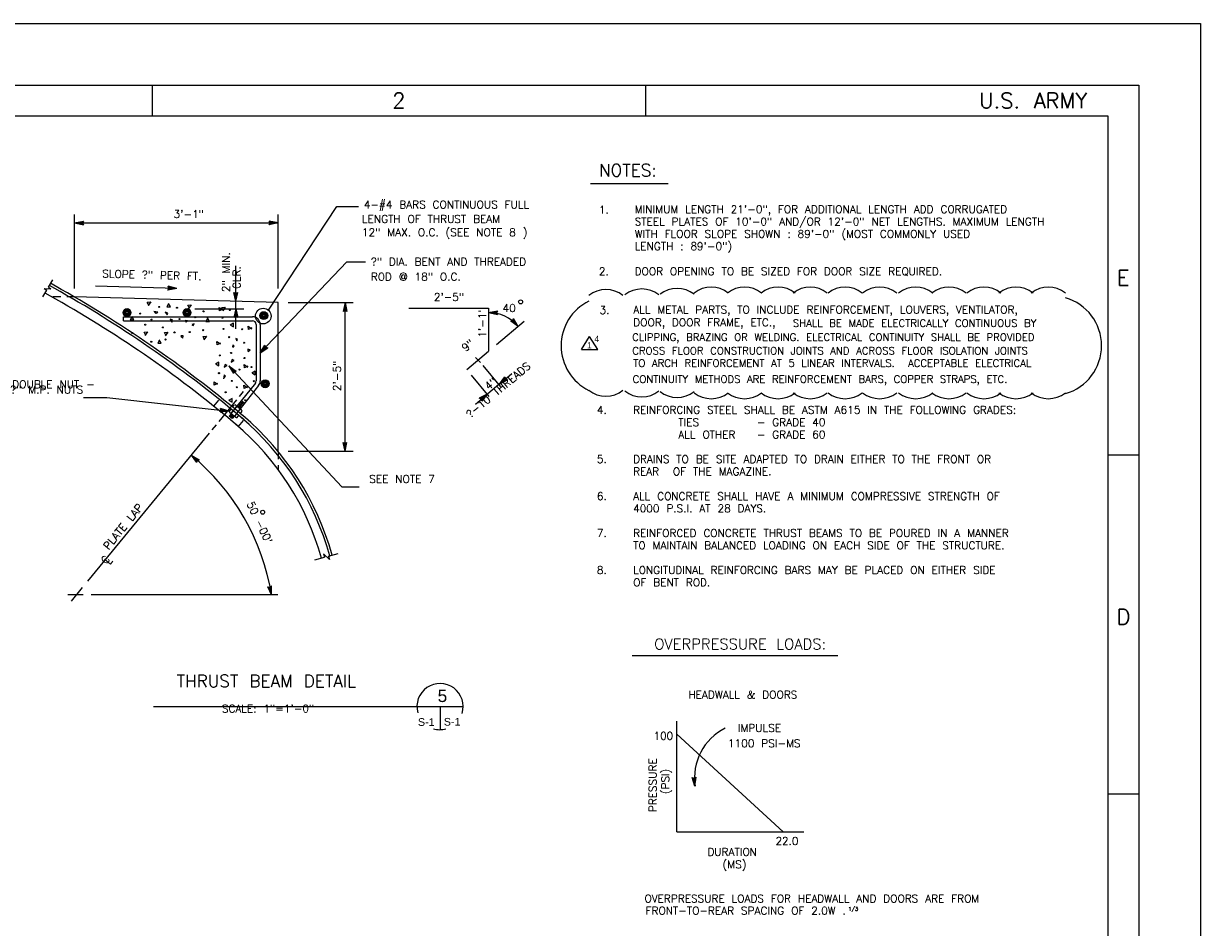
# Model space of a CAD drawing. Extents: x -24.3 to 17.7, y -17.6 to 12.4.
# Tile 14 of 14: x -1.4 to 17.7, y -2.3 to 12.4. Entities that reach past the tile are written whole.
import ezdxf
from ezdxf.enums import TextEntityAlignment as Align

# ---------------------------------------------------------------- set-up
doc = ezdxf.new("R2010")
doc.units = 0
doc.header["$MEASUREMENT"] = 0
doc.linetypes.add('HIDDEN2', pattern=[0.1875, 0.125, -0.0625])
for name, color, linetype in [('01', 7, 'CONTINUOUS'), ('02', 7, 'CONTINUOUS'), ('05', 7, 'CONTINUOUS')]:
    doc.layers.add(name, color=color, linetype=linetype)
doc.styles.add('ARIAL', font='Arial')
doc.styles.add('TXT_SHX', font='txt.shx')

msp = doc.modelspace()

# ---------------------------------------------------------------- linework, layer by layer
at = {"layer": '01', "color": 7, "linetype": 'CONTINUOUS'}
for p, q in [((-24.343, 12.389), (17.657, 12.389)), ((17.657, 12.389), (17.657, -17.611)), ((-23.343, 11.389), (16.657, 11.389)), ((0.657, 11.389), (0.657, 10.889)), ((8.657, 11.389), (8.657, 10.889)), ((16.657, 11.389), (16.657, -16.611)), ((-21.843, 10.889), (16.157, 10.889)), ((16.157, 10.889), (16.157, -16.111)), ((7.766, 9.796), (9.023, 9.796)), ((2.545, 7.736), (3.652, 9.423)), ((3.652, 9.423), (4.004, 9.423)), ((-0.602, 8.088), (-0.602, 9.288)), ((-0.602, 9.153), (-0.458, 9.184)), ((-0.565, 9.153), (-0.471, 9.173)), ((-0.529, 9.153), (-0.484, 9.163)), ((-0.484, 9.163), (-0.488, 9.153)), ((-0.471, 9.173), (-0.48, 9.153)), ((-0.458, 9.184), (-0.472, 9.153)), ((2.7, 9.153), (2.556, 9.184)), ((2.57, 9.153), (2.556, 9.184)), ((2.663, 9.153), (2.569, 9.173)), ((2.578, 9.153), (2.569, 9.173)), ((2.627, 9.153), (2.582, 9.162)), ((2.586, 9.153), (2.582, 9.162)), ((2.7, 8.088), (2.7, 9.288)), ((-0.602, 9.153), (2.7, 9.153)), ((-0.602, 9.153), (-0.458, 9.122)), ((-0.565, 9.153), (-0.471, 9.133)), ((-0.529, 9.153), (-0.484, 9.144)), ((-0.488, 9.153), (-0.484, 9.144)), ((-0.48, 9.153), (-0.471, 9.133)), ((-0.472, 9.153), (-0.458, 9.122)), ((2.7, 9.153), (2.556, 9.122)), ((2.556, 9.122), (2.57, 9.153)), ((2.663, 9.153), (2.569, 9.133)), ((2.569, 9.133), (2.578, 9.153)), ((2.627, 9.153), (2.582, 9.143)), ((2.582, 9.143), (2.586, 9.153)), ((2.013, 7.882), (2.013, 8.458)), ((2.408, 7.045), (3.814, 8.523)), ((3.814, 8.523), (4.117, 8.523)), ((-1.027, 8.11), (-0.956, 8.233)), ((-1.117, 7.952), (-1.052, 8.065)), ((-1.094, 8.091), (-1.052, 8.065)), ((-1.094, 8.091), (-0.985, 8.084)), ((-1.027, 8.11), (-0.985, 8.084)), ((-0.838, 8.04), (-1.011, 8.138)), ((-0.817, 8.076), (-0.99, 8.174)), ((1.057, 8.091), (-0.262, 8.127)), ((0.912, 8.064), (0.927, 8.095)), ((1.057, 8.091), (0.912, 8.064)), ((1.057, 8.091), (0.914, 8.126)), ((0.927, 8.095), (0.914, 8.126)), ((0.926, 8.075), (0.935, 8.094)), ((1.02, 8.092), (0.926, 8.075)), ((1.02, 8.092), (0.927, 8.115)), ((0.935, 8.094), (0.927, 8.115)), ((0.984, 8.093), (0.939, 8.103)), ((0.943, 8.094), (0.939, 8.103)), ((0.939, 8.084), (0.943, 8.094)), ((0.984, 8.093), (0.939, 8.084)), ((2.013, 7.882), (1.982, 8.026)), ((1.982, 8.026), (2.013, 8.012)), ((2.013, 7.882), (2.044, 8.026)), ((2.013, 8.012), (2.044, 8.026)), ((-0.907, 7.918), (-1.08, 8.016)), ((2.7, 7.862), (-0.602, 7.952)), ((2.013, 7.919), (1.993, 8.013)), ((1.993, 8.013), (2.013, 8.004)), ((2.013, 7.955), (2.003, 8)), ((2.003, 8), (2.013, 7.996)), ((2.013, 7.919), (2.033, 8.013)), ((2.013, 8.004), (2.033, 8.013)), ((2.013, 7.955), (2.022, 8)), ((2.013, 7.996), (2.022, 8)), ((2.013, 7.762), (2.013, 7.882)), ((2.7, 5.446), (2.7, 7.862)), ((2.861, 7.862), (3.918, 7.862)), ((3.785, 7.862), (3.754, 7.718)), ((3.785, 5.449), (3.785, 7.862)), ((3.785, 7.862), (3.816, 7.718)), ((1.349, 7.762), (2.145, 7.762)), ((2.013, 7.762), (1.982, 7.618)), ((2.013, 7.725), (1.993, 7.631)), ((2.013, 7.64), (1.993, 7.631)), ((2.013, 7.689), (2.004, 7.644)), ((2.013, 7.648), (2.004, 7.644)), ((2.013, 7.762), (2.044, 7.618)), ((2.013, 7.434), (2.013, 7.762)), ((2.013, 7.725), (2.033, 7.631)), ((2.013, 7.689), (2.023, 7.644)), ((2.023, 7.644), (2.013, 7.648)), ((2.033, 7.631), (2.013, 7.64)), ((3.785, 7.732), (3.754, 7.718)), ((3.785, 7.825), (3.765, 7.731)), ((3.785, 7.74), (3.765, 7.731)), ((3.785, 7.789), (3.776, 7.744)), ((3.785, 7.748), (3.776, 7.744)), ((3.785, 7.825), (3.805, 7.731)), ((3.785, 7.789), (3.795, 7.744)), ((3.795, 7.744), (3.785, 7.748)), ((3.805, 7.731), (3.785, 7.74)), ((3.816, 7.718), (3.785, 7.732)), ((4.819, 7.771), (6.112, 7.771)), ((6.112, 7.771), (6.112, 7.073)), ((6.112, 7.699), (6.256, 7.73)), ((6.112, 7.699), (6.256, 7.668)), ((6.149, 7.699), (6.243, 7.719)), ((6.149, 7.699), (6.243, 7.679)), ((6.185, 7.699), (6.23, 7.709)), ((6.185, 7.699), (6.23, 7.69)), ((6.23, 7.709), (6.226, 7.699)), ((6.226, 7.699), (6.23, 7.69)), ((6.243, 7.719), (6.234, 7.699)), ((6.234, 7.699), (6.243, 7.679)), ((6.256, 7.73), (6.242, 7.699)), ((6.242, 7.699), (6.256, 7.668)), ((0.191, 7.632), (2.283, 7.632)), ((0.191, 7.567), (0.191, 7.632)), ((0.191, 7.567), (2.283, 7.567)), ((2.013, 7.632), (1.982, 7.618)), ((2.044, 7.618), (2.013, 7.632)), ((2.343, 7.507), (2.343, 6.592)), ((2.408, 7.507), (2.408, 6.592)), ((6.242, 7.183), (6.692, 7.56)), ((6.471, 7.56), (6.503, 7.571)), ((6.591, 7.475), (6.471, 7.56)), ((6.488, 7.558), (6.509, 7.565)), ((6.566, 7.502), (6.488, 7.558)), ((6.503, 7.571), (6.517, 7.602)), ((6.504, 7.555), (6.514, 7.559)), ((6.542, 7.529), (6.504, 7.555)), ((6.509, 7.565), (6.517, 7.585)), ((6.514, 7.559), (6.518, 7.568)), ((6.591, 7.475), (6.517, 7.602)), ((6.566, 7.502), (6.517, 7.585)), ((6.542, 7.529), (6.518, 7.568)), ((7.617, 7.1), (7.75, 7.309)), ((7.883, 7.1), (7.75, 7.309)), ((2.408, 7.045), (2.485, 7.171)), ((2.408, 7.045), (2.53, 7.128)), ((2.434, 7.072), (2.484, 7.154)), ((2.434, 7.072), (2.513, 7.126)), ((2.458, 7.098), (2.482, 7.137)), ((2.458, 7.098), (2.496, 7.124)), ((2.482, 7.137), (2.487, 7.128)), ((2.484, 7.154), (2.492, 7.133)), ((2.485, 7.171), (2.498, 7.139)), ((2.487, 7.128), (2.496, 7.124)), ((2.492, 7.133), (2.513, 7.126)), ((2.498, 7.139), (2.53, 7.128)), ((5.758, 6.777), (6.112, 7.073)), ((7.617, 7.1), (7.883, 7.1)), ((5.98, 6.891), (5.901, 6.97)), ((3.732, 4.87), (1.899, 6.834)), ((1.899, 6.834), (2.02, 6.75)), ((1.899, 6.834), (1.975, 6.708)), ((1.924, 6.807), (2.003, 6.752)), ((1.924, 6.807), (1.974, 6.725)), ((1.949, 6.781), (1.973, 6.742)), ((1.949, 6.781), (1.987, 6.755)), ((1.977, 6.751), (1.973, 6.742)), ((1.982, 6.745), (1.974, 6.725)), ((1.988, 6.739), (1.975, 6.708)), ((1.987, 6.755), (1.977, 6.751)), ((2.003, 6.752), (1.982, 6.745)), ((2.02, 6.75), (1.988, 6.739)), ((6.124, 6.338), (5.836, 6.683)), ((6.311, 6.494), (6.023, 6.839)), ((6.287, 6.54), (6.492, 6.713)), ((2.33, 6.554), (2.032, 6.179)), ((2.381, 6.514), (2.084, 6.138)), ((6.101, 6.384), (6.281, 6.535)), ((6.287, 6.54), (6.377, 6.657)), ((6.287, 6.54), (6.417, 6.609)), ((6.315, 6.564), (6.374, 6.64)), ((6.315, 6.564), (6.4, 6.609)), ((6.343, 6.587), (6.371, 6.624)), ((6.343, 6.587), (6.383, 6.609)), ((6.371, 6.624), (6.374, 6.614)), ((6.374, 6.64), (6.38, 6.619)), ((6.374, 6.614), (6.383, 6.609)), ((6.377, 6.657), (6.386, 6.624)), ((6.38, 6.619), (6.4, 6.609)), ((6.386, 6.624), (6.417, 6.609)), ((-0.458, 6.321), (-0.076, 6.321)), ((-0.076, 6.321), (1.907, 6.098)), ((2.074, 6.339), (2.138, 6.417)), ((5.899, 6.215), (6.092, 6.377)), ((6.092, 6.377), (5.962, 6.308)), ((5.992, 6.293), (5.962, 6.308)), ((6.064, 6.353), (5.979, 6.308)), ((5.999, 6.299), (5.979, 6.308)), ((6.036, 6.33), (5.996, 6.308)), ((6.005, 6.304), (5.996, 6.308)), ((6.005, 6.277), (5.999, 6.299)), ((6.092, 6.377), (6.002, 6.261)), ((6.064, 6.353), (6.005, 6.277)), ((6.008, 6.293), (6.005, 6.304)), ((6.036, 6.33), (6.008, 6.293)), ((1.742, 5.934), (2.029, 6.284)), ((1.76, 6.083), (1.778, 6.113)), ((1.907, 6.098), (1.767, 6.145)), ((1.778, 6.113), (1.767, 6.145)), ((1.775, 6.093), (1.786, 6.112)), ((1.87, 6.102), (1.779, 6.133)), ((1.786, 6.112), (1.779, 6.133)), ((1.789, 6.101), (1.794, 6.111)), ((1.834, 6.106), (1.791, 6.12)), ((1.794, 6.111), (1.791, 6.12)), ((1.934, 6.132), (1.907, 6.098)), ((1.962, 6.164), (1.989, 6.198)), ((1.995, 6.138), (2.022, 6.172)), ((2.012, 6.195), (2.105, 6.121)), ((2.09, 6.147), (2.04, 6.187)), ((2.054, 6.091), (2.081, 6.125)), ((2.105, 6.166), (2.055, 6.206)), ((2.084, 6.168), (2.06, 6.187)), ((2.122, 6.187), (2.072, 6.227)), ((2.099, 6.187), (2.075, 6.206)), ((2.139, 6.208), (2.089, 6.248)), ((2.116, 6.208), (2.092, 6.227)), ((2.156, 6.23), (2.106, 6.27)), ((2.133, 6.23), (2.109, 6.249)), ((6.002, 6.261), (5.992, 6.293)), ((1.907, 6.098), (1.76, 6.083)), ((1.87, 6.102), (1.775, 6.093)), ((1.834, 6.106), (1.789, 6.101)), ((1.937, 6.058), (1.906, 6.019)), ((1.956, 5.979), (1.906, 6.019)), ((2.009, 6.001), (1.916, 6.075)), ((1.968, 5.994), (1.918, 6.034)), ((1.949, 5.998), (1.925, 6.017)), ((1.98, 6.009), (1.93, 6.049)), ((1.961, 6.012), (1.937, 6.031)), ((1.967, 6.105), (1.94, 6.071)), ((1.988, 6.018), (1.956, 5.979)), ((2.026, 6.058), (1.999, 6.024)), ((2.059, 6.032), (2.032, 5.998)), ((2.087, 6.064), (2.114, 6.098)), ((-0.384, 3.343), (1.587, 5.745)), ((1.631, 5.798), (1.698, 5.88)), ((3.785, 5.449), (3.754, 5.593)), ((3.754, 5.593), (3.785, 5.579)), ((3.785, 5.486), (3.765, 5.58)), ((3.765, 5.58), (3.785, 5.571)), ((3.785, 5.522), (3.775, 5.567)), ((3.775, 5.567), (3.785, 5.563)), ((3.785, 5.449), (3.816, 5.593)), ((3.785, 5.579), (3.816, 5.593)), ((3.785, 5.486), (3.805, 5.58)), ((3.785, 5.571), (3.805, 5.58)), ((3.785, 5.522), (3.794, 5.567)), ((3.785, 5.563), (3.794, 5.567)), ((1.29, 5.385), (1.418, 5.311)), ((1.29, 5.385), (1.376, 5.265)), ((1.317, 5.36), (1.401, 5.312)), ((1.317, 5.36), (1.374, 5.282)), ((2.861, 5.449), (3.918, 5.449)), ((16.157, 5.389), (16.657, 5.389)), ((1.344, 5.336), (1.372, 5.299)), ((1.344, 5.336), (1.384, 5.313)), ((1.375, 5.309), (1.372, 5.299)), ((1.381, 5.303), (1.374, 5.282)), ((1.384, 5.313), (1.375, 5.309)), ((1.386, 5.298), (1.376, 5.265)), ((1.401, 5.312), (1.381, 5.303)), ((1.418, 5.311), (1.386, 5.298)), ((3.732, 4.87), (4.016, 4.87)), ((3.297, 3.687), (3.45, 3.729)), ((3.435, 3.786), (3.45, 3.729)), ((3.532, 3.691), (3.435, 3.786)), ((3.517, 3.748), (3.672, 3.791)), ((3.517, 3.748), (3.532, 3.691)), ((2.592, 3.117), (2.532, 3.251)), ((2.532, 3.251), (2.565, 3.244)), ((2.565, 3.244), (2.592, 3.264)), ((2.567, 3.236), (2.584, 3.249)), ((2.584, 3.153), (2.584, 3.249)), ((2.592, 3.117), (2.592, 3.264)), ((-0.465, 3.117), (-0.711, 3.117)), ((-0.651, 3.018), (-0.472, 3.236)), ((2.694, 3.117), (-0.333, 3.117)), ((2.584, 3.153), (2.545, 3.241)), ((2.545, 3.241), (2.567, 3.236)), ((2.577, 3.188), (2.558, 3.23)), ((2.558, 3.23), (2.568, 3.228)), ((2.568, 3.228), (2.576, 3.234)), ((2.577, 3.188), (2.576, 3.234)), ((8.443, 2.135), (11.775, 2.135)), ((0.68, 1.306), (5.7, 1.306)), ((5.325, 1.306), (5.325, 0.931)), ((9.166, -0.725), (9.166, 1.069)), ((9.166, 0.857), (10.889, -0.725)), ((9.46, 0.017), (9.416, 0.158)), ((9.416, 0.158), (9.448, 0.146)), ((9.457, 0.054), (9.428, 0.146)), ((9.428, 0.146), (9.449, 0.139)), ((9.453, 0.09), (9.439, 0.134)), ((9.439, 0.134), (9.45, 0.131)), ((9.448, 0.146), (9.478, 0.163)), ((9.449, 0.139), (9.468, 0.149)), ((9.45, 0.131), (9.458, 0.135)), ((9.453, 0.09), (9.458, 0.135)), ((9.457, 0.054), (9.468, 0.149)), ((9.46, 0.017), (9.478, 0.163)), ((16.157, -0.111), (16.657, -0.111)), ((9.166, -0.725), (11.224, -0.725))]:
    msp.add_line(p, q, dxfattribs=at)
at = {"layer": '01', "color": 7, "linetype": 'HIDDEN2'}
for p, q in [((-0.602, 7.952), (-0.967, 7.952)), ((1.657, 6.183), (1.773, 6.322)), ((2.032, 6.179), (1.937, 6.059)), ((2.083, 6.139), (1.988, 6.017)), ((2.056, 5.85), (2.172, 5.989)), ((2.7, 5.446), (2.7, 5.154))]:
    msp.add_line(p, q, dxfattribs=at)
at = {"layer": '01', "color": 7, "linetype": 'CONTINUOUS'}
for centre, radius in [((6.632, 7.873), 0.0318), ((0.249, 7.699), 0.0638), ((0.249, 7.699), 0.0532), ((0.249, 7.699), 0.0443), ((0.249, 7.699), 0.0369), ((0.249, 7.699), 0.0308), ((0.249, 7.699), 0.0256), ((0.249, 7.699), 0.0214), ((0.249, 7.699), 0.0178), ((1.222, 7.699), 0.0638), ((1.222, 7.699), 0.0532), ((1.222, 7.699), 0.0443), ((1.222, 7.699), 0.0369), ((1.222, 7.699), 0.0308), ((1.222, 7.699), 0.0256), ((1.222, 7.699), 0.0214), ((1.222, 7.699), 0.0178), ((2.458, 7.642), 0.127), ((2.467, 7.65), 0.0638), ((2.467, 7.65), 0.0532), ((2.467, 7.65), 0.0443), ((2.467, 7.65), 0.0369), ((2.467, 7.65), 0.0308), ((2.467, 7.65), 0.0256), ((2.467, 7.65), 0.0214), ((2.467, 7.65), 0.0178), ((2.489, 6.544), 0.0638), ((2.489, 6.544), 0.0532), ((2.489, 6.544), 0.0443), ((2.489, 6.544), 0.0369), ((2.489, 6.544), 0.0308), ((2.489, 6.544), 0.0256), ((2.489, 6.544), 0.0214), ((2.489, 6.544), 0.0178), ((2.449, 4.46), 0.0318)]:
    msp.add_circle(centre, radius, dxfattribs=at)
for centre, radius, start, end in [((-10.434, -8.887), 19.459, 49.7198, 60.4501), ((-10.434, -8.887), 19.499, 49.7198, 60.4501), ((-10.434, -8.887), 19.318, 49.7198, 60.4501), ((8.097, 7.161), 0.808, 116.384, 243.616), ((15.246, 7.161), 0.808, 286.1137, 74.0676), ((6.112, 7.075), 0.624, 39.8643, 90), ((2.283, 7.507), 0.125, 0, 90), ((2.283, 7.507), 0.06, 0, 90), ((2.283, 6.592), 0.06, 321.5711, 360), ((2.283, 6.592), 0.125, 321.5711, 360), ((1.998, 6.176), 0.0245, 352.6961, 110.8362), ((2.018, 6.107), 0.0655, 16.2747, 86.643), ((2.09, 6.103), 0.0245, 352.6961, 110.8362), ((1.932, 6.094), 0.0245, 172.6961, 290.8362), ((2.003, 6.09), 0.0655, 196.2747, 266.643), ((2.024, 6.021), 0.0245, 172.6961, 290.8362), ((-0.85, 2.529), 4.554, 15.6073, 49.6153), ((-0.85, 2.529), 4.594, 15.6073, 49.6153), ((-0.85, 2.529), 4.414, 15.6073, 49.6153), ((-1.058, 2.529), 3.698, 9.1614, 50.5754), ((5.325, 1.306), 0.375, 342.7089, 195.2686), ((10.355, 0.147), 0.904, 116.5791, 188.2569), ((5.325, 1.306), 0.375, 253.4742, 284.9216)]:
    msp.add_arc(centre, radius, start, end, dxfattribs=at)
at = {"layer": '02', "color": 7, "linetype": 'CONTINUOUS'}
for p, q in [((1.122, 7.314), (1.154, 7.288)), ((2.216, 7.066), (2.244, 7.096))]:
    msp.add_line(p, q, dxfattribs=at)
for points in [[(0.606, 7.812), (0.578, 7.866), (0.634, 7.872), (0.592, 7.812)], [(0.92, 7.84), (0.894, 7.794), (0.952, 7.794), (0.92, 7.848)], [(1.262, 7.768), (1.234, 7.82), (1.29, 7.826), (1.248, 7.768)], [(0.696, 7.704), (0.722, 7.688), (0.746, 7.704), (0.682, 7.714)], [(1.804, 7.756), (1.75, 7.73), (1.744, 7.784), (1.804, 7.744)], [(1.814, 7.728), (1.786, 7.78), (1.842, 7.786), (1.8, 7.728)], [(0.328, 7.624), (0.302, 7.58), (0.36, 7.58), (0.328, 7.634)], [(1.19, 7.566), (1.208, 7.544), (1.23, 7.566), (1.194, 7.57)], [(1.298, 7.498), (1.324, 7.488), (1.338, 7.516), (1.298, 7.504)], [(1.552, 7.602), (1.526, 7.556), (1.584, 7.556), (1.552, 7.612)], [(1.928, 7.496), (1.974, 7.468), (1.974, 7.528), (1.92, 7.496)], [(2.274, 7.452), (2.22, 7.424), (2.216, 7.48), (2.274, 7.438)], [(0.552, 7.328), (0.526, 7.382), (0.58, 7.388), (0.538, 7.328)], [(0.772, 7.248), (0.746, 7.202), (0.804, 7.202), (0.772, 7.256)], [(0.884, 7.324), (0.858, 7.376), (0.912, 7.382), (0.87, 7.324)], [(1.154, 7.284), (1.162, 7.324), (1.122, 7.324)], [(1.508, 7.256), (1.482, 7.31), (1.536, 7.316), (1.494, 7.256)], [(2.032, 7.24), (2.042, 7.268), (2.014, 7.28), (2.028, 7.24)], [(1.764, 7.204), (1.71, 7.178), (1.704, 7.232), (1.764, 7.192)], [(1.964, 7.132), (1.988, 7.152), (1.964, 7.174), (1.96, 7.138)], [(2.248, 7.096), (2.208, 7.106), (2.208, 7.066)], [(1.692, 6.864), (1.736, 6.836), (1.736, 6.896), (1.682, 6.864)], [(1.826, 6.64), (1.844, 6.666), (1.826, 6.688), (1.816, 6.626)], [(2.208, 6.828), (2.154, 6.8), (2.148, 6.856), (2.208, 6.814)], [(2.284, 6.716), (2.328, 6.688), (2.328, 6.748), (2.274, 6.716)], [(1.718, 6.548), (1.664, 6.522), (1.66, 6.576), (1.718, 6.536)], [(2.202, 6.496), (2.148, 6.468), (2.144, 6.524), (2.202, 6.482)], [(1.906, 6.272), (1.952, 6.244), (1.952, 6.304), (1.896, 6.272)]]:
    msp.add_lwpolyline(points, dxfattribs=at)
for points in [[(0.87, 7.704), (0.898, 7.66), (0.912, 7.692)], [(0.95, 7.59), (0.978, 7.544), (0.992, 7.576)], [(1.94, 6.894), (1.986, 6.92), (1.954, 6.936)], [(1.826, 6.814), (1.872, 6.84), (1.84, 6.856)]]:
    msp.add_lwpolyline(points, close=True, dxfattribs=at)
for centre in [(0.463, 7.683), (0.772, 7.791), (1.06, 7.778), (1.491, 7.719), (1.916, 7.74), (0.544, 7.503), (0.647, 7.585), (0.831, 7.459), (1.1, 7.594), (1.356, 7.625), (1.796, 7.615), (0.332, 7.369), (0.871, 7.262), (1.019, 7.378), (1.265, 7.383), (1.485, 7.414), (1.812, 7.434), (1.907, 7.3), (2.117, 7.429), (0.643, 7.226), (2.148, 7.209), (1.753, 7.004), (1.937, 7.044), (2.153, 6.962), (1.74, 6.716), (2.072, 6.774), (2.269, 6.814), (1.947, 6.59), (2.028, 6.488), (2.305, 6.586), (1.848, 6.407), (2.163, 6.276)]:
    msp.add_circle(centre, 0.00867, dxfattribs=at)
at = {"layer": '05', "color": 7, "linetype": 'CONTINUOUS'}
for centre, start, end in [((8.015, 7.624), 51.8163, 128.1837), ((8.598, 7.634), 51.8163, 128.1837), ((9.17, 7.644), 51.8163, 128.1837), ((9.723, 7.664), 51.8163, 128.1837), ((10.263, 7.664), 51.8163, 128.1837), ((10.808, 7.664), 51.8163, 128.1837), ((11.328, 7.664), 51.8163, 128.1837), ((11.894, 7.664), 51.8163, 128.1837), ((12.454, 7.664), 51.8163, 128.1837), ((13.039, 7.664), 51.8163, 128.1837), ((13.579, 7.664), 51.8163, 128.1837), ((14.145, 7.664), 51.8163, 128.1837), ((14.665, 7.664), 51.8163, 128.1837), ((15.19, 7.664), 51.8163, 128.1837), ((8.015, 6.79), 231.8163, 308.1837), ((8.598, 6.78), 231.8163, 308.1837), ((9.17, 6.77), 231.8163, 308.1837), ((9.723, 6.75), 231.8163, 308.1837), ((10.263, 6.75), 231.8163, 308.1837), ((10.808, 6.75), 231.8163, 308.1837), ((11.328, 6.75), 231.8163, 308.1837), ((11.894, 6.75), 231.8163, 308.1837), ((12.454, 6.75), 231.8163, 308.1837), ((13.039, 6.75), 231.8163, 308.1837), ((13.579, 6.75), 231.8163, 308.1837), ((14.145, 6.75), 231.8163, 308.1837), ((14.665, 6.75), 231.8163, 308.1837), ((15.19, 6.75), 231.8163, 308.1837)]:
    msp.add_arc(centre, 0.448, start, end, dxfattribs=at)

# ---------------------------------------------------------------- texts
at = {"layer": '01', "color": 7, "linetype": 'CONTINUOUS', "style": 'TXT_SHX'}
for s, width, p in [('2', 1.002, (4.658, 11.014)), ('E', 1.003, (16.402, 8.139)), ('D', 1.003, (16.408, 2.639))]:
    msp.add_text(s, height=0.25, dxfattribs=dict(at, width=width)).set_placement(p, align=Align.CENTER)
for s, height, p in [('U.S. ARMY', 0.25, (15.822, 11.014)), ('DOUBLE NUT -', 0.125, (-0.275, 6.474))]:
    msp.add_text(s, height=height, dxfattribs=at).set_placement(p, align=Align.RIGHT)
for s, height, p in [('NOTES:', 0.2, (7.903, 9.909)), ('4-#4 BARS CONTINUOUS FULL', 0.125, (4.088, 9.39)), ('1.', 0.125, (7.903, 9.305)), ('MINIMUM LENGTH 21\'-0", FOR ADDITIONAL LENGTH ADD CORRUGATED', 0.125, (8.482, 9.314)), ('LENGTH OF THRUST BEAM', 0.125, (4.059, 9.156)), ('STEEL PLATES OF 10\'-0" AND/OR 12\'-0" NET LENGTHS. MAXIMUM LENGTH', 0.125, (8.482, 9.114)), ('12" MAX. O.C. (SEE NOTE 8 )', 0.125, (4.059, 8.938)), ('WITH FLOOR SLOPE SHOWN : 89\'-0" (MOST COMMONLY USED', 0.125, (8.482, 8.914)), ('LENGTH : 89\'-0")', 0.125, (8.482, 8.714)), ('?" DIA. BENT AND THREADED', 0.125, (4.202, 8.461)), ('2.', 0.125, (7.903, 8.305)), ('DOOR OPENING TO BE SIZED FOR DOOR SIZE REQUIRED.', 0.125, (8.482, 8.305)), ('ROD @ 18" O.C.', 0.125, (4.202, 8.218)), ('3.', 0.125, (7.912, 7.676)), ('ALL METAL PARTS, TO INCLUDE REINFORCEMENT, LOUVERS, VENTILATOR,', 0.125, (8.46, 7.685)), ('DOOR, DOOR FRAME, ETC.,', 0.125, (8.46, 7.477)), ('SHALL BE MADE ELECTRICALLY CONTINUOUS BY', 0.12, (11.047, 7.468)), ('CLIPPING, BRAZING OR WELDING. ELECTRICAL CONTINUITY SHALL BE PROVIDED', 0.12, (8.442, 7.24)), ('CROSS FLOOR CONSTRUCTION JOINTS AND ACROSS FLOOR ISOLATION JOINTS ', 0.12, (8.443, 7.02)), ('TO ARCH REINFORCEMENT AT 5 LINEAR INTERVALS.  ACCEPTABLE ELECTRICAL ', 0.12, (8.459, 6.819)), ('CONTINUITY METHODS ARE REINFORCEMENT BARS, COPPER STRAPS, ETC.', 0.12, (8.449, 6.56)), ('4.', 0.125, (7.868, 6.058)), ('REINFORCING STEEL SHALL BE ASTM A615 IN THE FOLLOWING GRADES:', 0.125, (8.456, 6.058)), ('TIES', 0.125, (9.19, 5.858)), ('- GRADE 40', 0.125, (10.463, 5.858)), ('ALL OTHER', 0.125, (9.19, 5.658)), ('- GRADE 60', 0.125, (10.463, 5.658)), ('5.', 0.125, (7.868, 5.258)), ('DRAINS TO BE SITE ADAPTED TO DRAIN EITHER TO THE FRONT OR', 0.125, (8.456, 5.258)), ('REAR  OF THE MAGAZINE.', 0.125, (8.456, 5.058)), ('6.', 0.125, (7.868, 4.658)), ('ALL CONCRETE SHALL HAVE A MINIMUM COMPRESSIVE STRENGTH OF', 0.125, (8.456, 4.658)), ('4000 P.S.I. AT 28 DAYS.', 0.125, (8.456, 4.458)), ('7.', 0.125, (7.868, 4.058)), ('REINFORCED CONCRETE THRUST BEAMS TO BE POURED IN A MANNER', 0.125, (8.456, 4.058)), ('TO MAINTAIN BALANCED LOADING ON EACH SIDE OF THE STRUCTURE.', 0.125, (8.456, 3.858)), ('8.', 0.125, (7.868, 3.458)), ('LONGITUDINAL REINFORCING BARS MAY BE PLACED ON EITHER SIDE', 0.125, (8.456, 3.458)), ('OF BENT ROD.', 0.125, (8.456, 3.258)), ('IMPULSE', 0.125, (10.154, 0.895)), ('100', 0.125, (8.786, 0.769)), ('1100 PSI-MS', 0.125, (9.995, 0.647)), ('22.0', 0.125, (10.764, -0.937)), ('DURATION', 0.125, (9.661, -1.114)), ('(MS)', 0.125, (9.907, -1.318)), ('OVERPRESSURE LOADS FOR HEADWALL AND DOORS ARE FROM', 0.125, (8.64, -1.871)), ('FRONT-TO-REAR SPACING OF 2.0W .', 0.125, (8.658, -2.069)), ('1/3', 0.06, (11.947, -2.006))]:
    msp.add_text(s, height=height, dxfattribs=at).set_placement(p)
at = {"layer": '01', "color": 7, "linetype": 'CONTINUOUS'}
for s, height, style, p in [('3\'-1"', 0.125, 'TXT_SHX', (1.25, 9.234)), ('2\'-5"', 0.125, 'TXT_SHX', (5.47, 7.889)), ('40', 0.125, 'TXT_SHX', (6.448, 7.709)), ('4', 0.1, 'ARIAL', (7.867, 7.222)), ('1', 0.1, 'ARIAL', (7.748, 7.119)), ('?" M.P. NUTS', 0.125, 'TXT_SHX', (-1.055, 6.387)), ('SEE NOTE 7', 0.125, 'TXT_SHX', (4.71, 4.936)), ('OVERPRESSURE LOADS:', 0.175, 'TXT_SHX', (10.193, 2.233)), ('THRUST BEAM DETAIL', 0.2, 'TXT_SHX', (2.507, 1.621)), ('5', 0.2, 'ARIAL', (5.364, 1.38)), ('HEADWALL & DOORS', 0.125, 'TXT_SHX', (10.236, 1.436)), ('SCALE: 1"=1\'-0"', 0.125, 'TXT_SHX', (2.536, 1.211)), ('S-1', 0.125, 'ARIAL', (5.102, 0.993)), ('S-1', 0.125, 'ARIAL', (5.522, 0.997))]:
    msp.add_text(s, height=height, dxfattribs=dict(at, style=style)).set_placement(p, align=Align.CENTER)
at = {"layer": '01', "color": 7, "linetype": 'CONTINUOUS', "style": 'TXT_SHX'}
for s, rotation, p in [('2" MIN.', 90, (1.918, 8.031)), ('PLATE LAP', 50.6322, (-0.051, 3.838)), ('C', 50.6322, (-0.088, 3.606)), ('PRESSURE', 90, (8.838, -0.407)), ('(PSI)', 90, (9.042, -0.115))]:
    msp.add_text(s, height=0.125, rotation=rotation, dxfattribs=at).set_placement(p)
for s, rotation, p in [('CLR.', 90, (2.089, 8.267)), ('SLOPE ?" PER FT.', 358.4372, (0.65, 8.248)), ('1\'-1"', 90, (6.072, 7.539)), ('9"', 39.8572, (5.814, 7.12)), ('2\'-5"', 90, (3.718, 6.672)), ('?-10 THREADS', 39.901, (6.311, 6.396)), ('4"', 40.0235, (6.186, 6.497)), ("50 -00'", 295.1735, (2.343, 4.266)), ('L', 50.6322, (-0.006, 3.637))]:
    msp.add_text(s, height=0.125, rotation=rotation, dxfattribs=at).set_placement(p, align=Align.CENTER)

doc.saveas('drawing.dxf')
